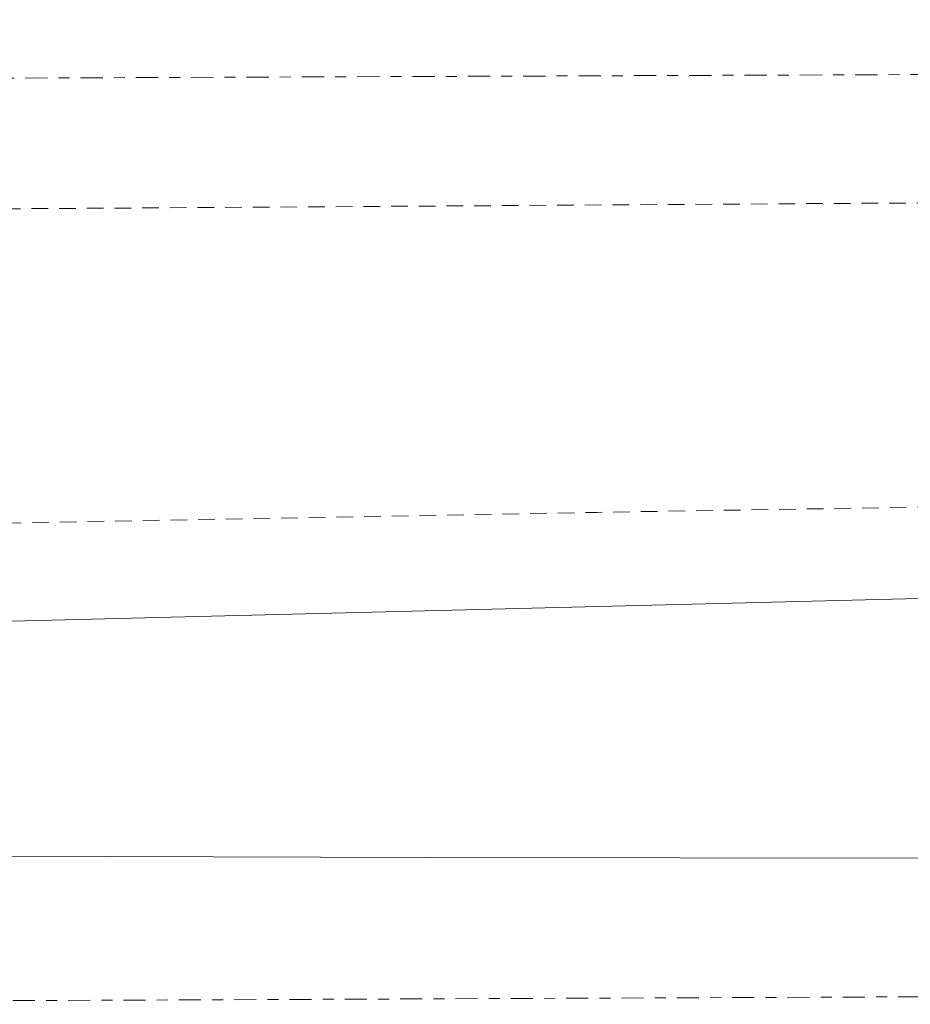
# Model space of a CAD drawing. Header units: metres. Extents: x -167 to 233, y -155 to 122.
# Tile 7 of 68: x 34.37 to 42.42, y 10.17 to 19.06. Entities that reach past the tile are written whole.
import ezdxf

# ---------------------------------------------------------------- set-up
doc = ezdxf.new("R2010")
doc.units = ezdxf.units.M
doc.header["$MEASUREMENT"] = 0
doc.linetypes.add('Raster', pattern=[0.4, 0.2, -0.1, 0, -0.1])
doc.linetypes.add('Strichlinie eng', pattern=[0.23, 0.15, -0.08])
doc.layers.add('60 Grenzen', color=7, linetype='Continuous')
doc.layers.add('70 Kanal', color=7, linetype='Continuous')

# ---------------------------------------------------------------- blocks, each defined once
blk = doc.blocks.new('Standard-Rastermarker_141')
at = {"layer": '60 Grenzen', "color": 7, "linetype": 'Raster', "lineweight": 13}
blk.add_line((1, 0), (146.9423, 0), dxfattribs=at)
blk = doc.blocks.new('Standard-Rastermarker_150')
at = {"layer": '60 Grenzen', "color": 7, "linetype": 'Raster', "lineweight": 13}
blk.add_line((1, 0), (19.9268, 0), dxfattribs=at)

msp = doc.modelspace()

# ---------------------------------------------------------------- linework, layer by layer
at = {"layer": '70 Kanal', "color": 2, "linetype": 'Strichlinie eng', "lineweight": 18, "true_color": 0xf5f500}
msp.add_line((24.4798, 17.2903), (108.047, 17.8284), dxfattribs=at)
at = {"layer": '70 Kanal', "color": 1, "linetype": 'Continuous', "lineweight": 18, "true_color": 0xf50000}
for p, q in [((25.1893, 13.3988), (45.8515, 13.9146)), ((38.0612, 11.4931), (25.2153, 11.5301)), ((47.0666, 11.477), (38.0612, 11.4931))]:
    msp.add_line(p, q, dxfattribs=at)
at = {"layer": '70 Kanal', "color": 2, "linetype": 'Strichlinie eng', "lineweight": 18, "true_color": 0xf5f500}
msp.add_arc((85.5664, -2661.3063), 2676.3119, 89.6239411, 91.2983054, dxfattribs=at)

# ---------------------------------------------------------------- block references
at = {"layer": '60 Grenzen', "color": 7, "linetype": 'Continuous', "lineweight": 18}
for name, p, rotation in [('Standard-Rastermarker_141', (23.9222, 18.4944), 0.2212804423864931), ('Standard-Rastermarker_150', (25.3102, 10.1616), 0.2398189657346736)]:
    msp.add_blockref(name, p, dxfattribs=dict(at, rotation=rotation))

doc.saveas('drawing.dxf')
